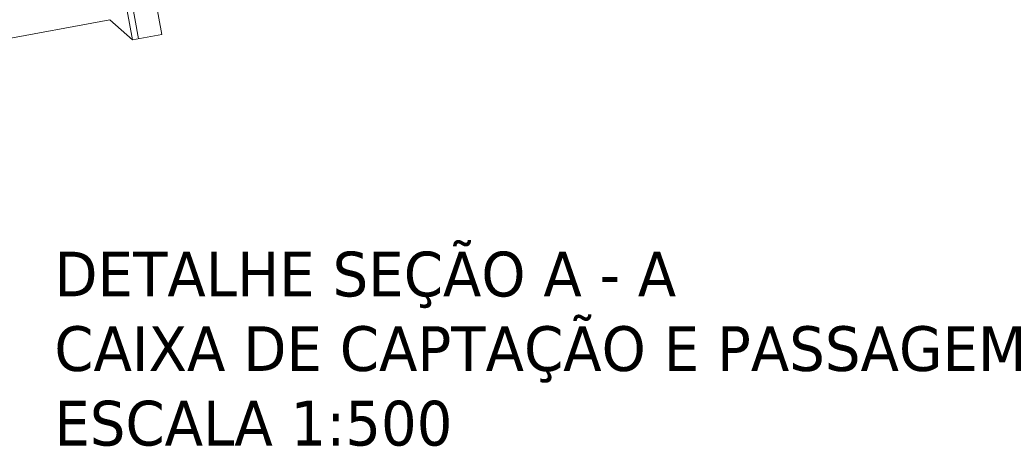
# Model space of a CAD drawing. Header units: metres. Extents: x 1291 to 1934, y 203 to 622.
# Tile 15 of 39: x 1443 to 1509, y 539 to 568. Entities that reach past the tile are written whole.
import ezdxf

# ---------------------------------------------------------------- set-up
doc = ezdxf.new("R2010")
doc.units = ezdxf.units.M
doc.layers.add('Hachura', color=10, linetype='Continuous', lineweight=5)
doc.layers.add('Texto', color=7, linetype='Continuous', lineweight=9)
doc.styles.get("Standard").update_dxf_attribs({"font": 'txt.shx'})

msp = doc.modelspace()

# ---------------------------------------------------------------- linework, layer by layer
at = {"layer": 'Hachura', "color": 0}
for p, q in [((1452.37051, 566.60098), (1450.3542, 577.61799)), ((1450.79666, 566.31293), (1449.06839, 575.75608)), ((1450.40319, 566.24092), (1448.67492, 575.68407)), ((1448.86981, 567.58686), (1440.58817, 566.04183)), ((1450.40319, 566.24092), (1448.86981, 567.58686)), ((1452.37051, 566.60098), (1450.40319, 566.24092))]:
    msp.add_line(p, q, dxfattribs=at)

# ---------------------------------------------------------------- texts
at = {"layer": 'Texto', "color": 0, "insert": (1445.12984, 552.02606), "char_height": 3, "width": 81.5601824, "attachment_point": 1}
msp.add_mtext('{\\fVerdana|b0|i0|c0|p34;DETALHE SEÇÃO A - A\\PCAIXA DE CAPTAÇÃO E PASSAGEM \\PESCALA 1:500}', dxfattribs=at)

doc.saveas('drawing.dxf')
